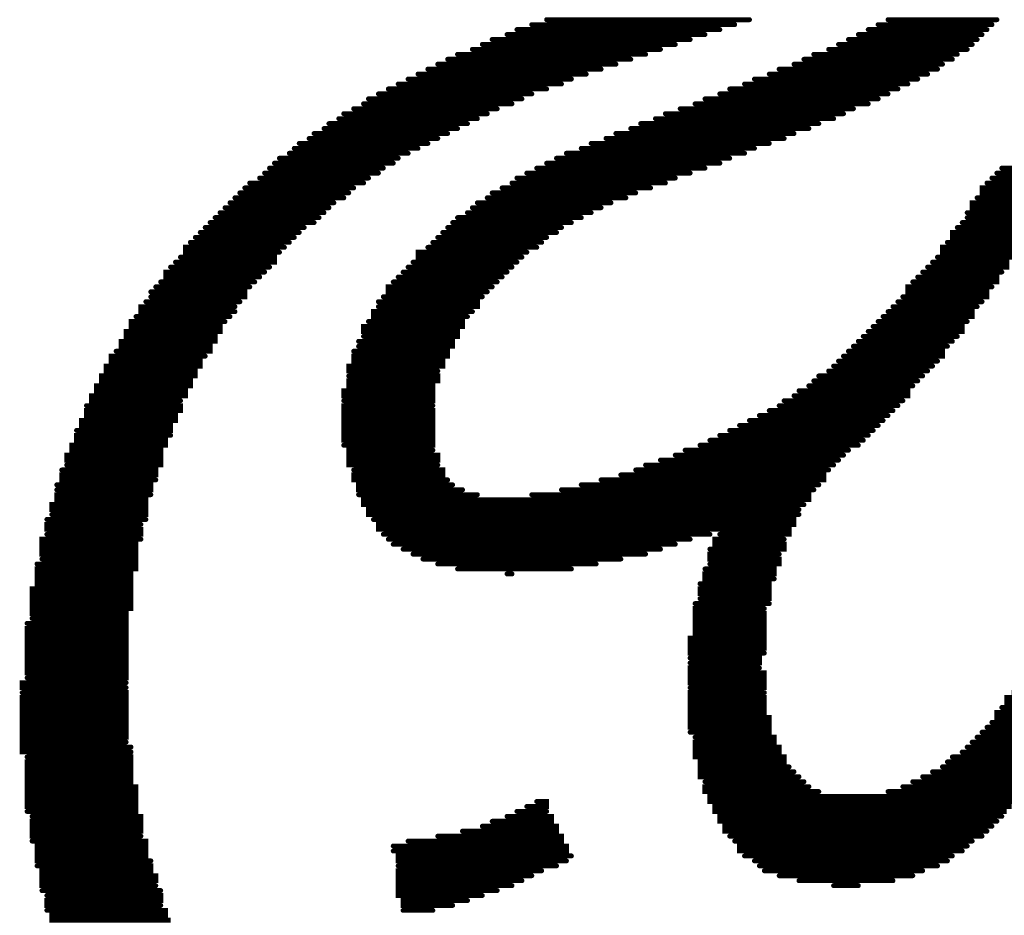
# Model space of a CAD drawing. Extents: x -1 to 179, y 0 to 119.
# Tile 13 of 23: x 144.89 to 149.95, y 42.51 to 47.11. Entities that reach past the tile are written whole.
import ezdxf

# ---------------------------------------------------------------- set-up
doc = ezdxf.new("R2010")
doc.units = 0
doc.layers.add('PART_TOP_2DLINE_126', color=254, linetype='CONTINUOUS')

# ---------------------------------------------------------------- blocks, each defined once
blk = doc.blocks.new('SMOOTH_0$0254')
at = {"const_width": 0.0127}
blk.add_lwpolyline([(-0.00635, 0, 1), (0.00635, 0, 1)], format="xyb", close=True, dxfattribs=at)
blk = doc.blocks.new('PART_BODY_TOP_67')
at = {"layer": 'PART_TOP_2DLINE_126', "const_width": 0.0254}
for points in [[(5.3701, 8.584), (6.4115, 8.584)], [(5.4463, 8.6094), (6.4877, 8.6094)], [(7.1481, 8.584), (7.7323, 8.584)], [(7.1989, 8.6094), (7.7577, 8.6094)], [(5.2431, 8.5332), (6.2591, 8.5332)], [(5.2939, 8.5586), (6.3353, 8.5586)], [(7.0465, 8.5332), (7.6815, 8.5332)], [(7.0973, 8.5586), (7.7069, 8.5586)], [(5.1161, 8.4824), (6.1067, 8.4824)], [(5.1669, 8.5078), (6.1829, 8.5078)], [(6.9449, 8.4824), (7.6307, 8.4824)], [(6.9957, 8.5078), (7.6561, 8.5078)], [(4.9891, 8.4316), (5.9543, 8.4316)], [(5.0653, 8.457), (6.0305, 8.457)], [(6.8179, 8.4316), (7.5545, 8.4316)], [(6.8941, 8.457), (7.6053, 8.457)], [(4.8875, 8.3808), (5.8019, 8.3808)], [(4.9383, 8.4062), (5.8781, 8.4062)], [(6.7163, 8.3808), (7.4783, 8.3808)], [(6.7671, 8.4062), (7.5291, 8.4062)], [(4.7859, 8.33), (5.6495, 8.33)], [(4.8367, 8.3554), (5.7257, 8.3554)], [(6.5893, 8.33), (7.4021, 8.33)], [(6.6401, 8.3554), (7.4529, 8.3554)], [(4.6843, 8.2792), (5.5225, 8.2792)], [(4.7351, 8.3046), (5.5733, 8.3046)], [(6.4623, 8.2792), (7.3005, 8.2792)], [(6.5131, 8.3046), (7.3513, 8.3046)], [(4.5827, 8.2284), (5.3701, 8.2284)], [(4.6335, 8.2538), (5.4463, 8.2538)], [(6.3353, 8.2284), (7.1989, 8.2284)], [(6.3861, 8.2538), (7.2497, 8.2538)], [(4.5065, 8.1776), (5.2685, 8.1776)], [(4.5319, 8.203), (5.3193, 8.203)], [(6.2083, 8.1776), (7.0973, 8.1776)], [(6.2591, 8.203), (7.1481, 8.203)], [(4.4049, 8.1268), (5.1415, 8.1268)], [(4.4557, 8.1522), (5.1923, 8.1522)], [(6.0559, 8.1268), (6.9703, 8.1268)], [(6.1321, 8.1522), (7.0211, 8.1522)], [(4.3287, 8.076), (5.0399, 8.076)], [(4.3795, 8.1014), (5.0907, 8.1014)], [(5.9289, 8.076), (6.8433, 8.076)], [(6.0051, 8.1014), (6.9195, 8.1014)], [(4.2525, 8.0252), (4.9383, 8.0252)], [(4.3033, 8.0506), (4.9891, 8.0506)], [(5.8019, 8.0252), (6.7163, 8.0252)], [(5.8781, 8.0506), (6.7925, 8.0506)], [(4.1763, 7.9744), (4.8367, 7.9744)], [(4.2271, 7.9998), (4.8875, 7.9998)], [(5.6749, 7.9744), (6.5893, 7.9744)], [(5.7511, 7.9998), (6.6655, 7.9998)], [(4.1255, 7.9236), (4.7351, 7.9236)], [(4.1509, 7.949), (4.7859, 7.949)], [(5.5479, 7.9236), (6.4623, 7.9236)], [(5.6241, 7.949), (6.5131, 7.949)], [(4.0493, 7.8728), (4.6589, 7.8728)], [(4.0747, 7.8982), (4.6843, 7.8982)], [(5.4463, 7.8728), (6.3353, 7.8728)], [(5.4971, 7.8982), (6.3861, 7.8982)], [(3.9985, 7.822), (4.5827, 7.822)], [(4.0239, 7.8474), (4.6081, 7.8474)], [(5.3447, 7.822), (6.1829, 7.822)], [(5.3955, 7.8474), (6.2591, 7.8474)], [(7.7577, 7.822), (7.9355, 7.822), (7.9355, 7.7966), (7.7323, 7.7966)], [(7.7831, 7.8474), (7.9101, 7.8474)], [(3.9731, 7.7966), (4.5319, 7.7966)], [(5.2939, 7.7966), (6.1067, 7.7966)], [(3.8969, 7.7458), (4.4557, 7.7458)], [(3.9223, 7.7712), (4.5065, 7.7712)], [(5.2177, 7.7458), (5.9797, 7.7458)], [(5.2685, 7.7712), (6.0559, 7.7712)], [(7.7069, 7.7712), (7.9609, 7.7712), (7.9609, 7.7458), (7.6815, 7.7458), (7.6815, 7.7204), (7.9609, 7.7204), (7.9609, 7.695), (7.6561, 7.695)], [(3.8461, 7.695), (4.4049, 7.695)], [(3.8715, 7.7204), (4.4303, 7.7204)], [(5.1415, 7.695), (5.8527, 7.695)], [(5.1669, 7.7204), (5.9035, 7.7204)], [(3.7953, 7.6442), (4.3287, 7.6442)], [(3.8207, 7.6696), (4.3541, 7.6696)], [(5.0653, 7.6442), (5.7257, 7.6442)], [(5.0907, 7.6696), (5.7765, 7.6696)], [(7.9609, 7.6696), (7.6307, 7.6696), (7.6307, 7.6442), (7.9609, 7.6442)], [(3.7445, 7.5934), (4.2779, 7.5934)], [(3.7699, 7.6188), (4.3033, 7.6188)], [(4.9891, 7.5934), (5.6241, 7.5934)], [(5.0399, 7.6188), (5.6749, 7.6188)], [(7.6053, 7.6188), (7.9355, 7.6188), (7.9355, 7.5934), (7.6053, 7.5934)], [(3.6937, 7.5426), (4.2017, 7.5426)], [(3.7191, 7.568), (4.2525, 7.568)], [(4.9383, 7.5426), (5.5225, 7.5426)], [(4.9637, 7.568), (5.5733, 7.568)], [(7.5545, 7.5426), (7.9101, 7.5426), (7.9101, 7.5172), (7.5291, 7.5172), (7.5291, 7.4918), (7.8847, 7.4918), (7.8847, 7.4664), (7.5037, 7.4664)], [(7.5799, 7.568), (7.9355, 7.568)], [(3.6429, 7.4918), (4.1509, 7.4918)], [(3.6683, 7.5172), (4.1763, 7.5172)], [(4.8875, 7.4918), (5.4463, 7.4918)], [(4.9129, 7.5172), (5.4971, 7.5172)], [(4.1001, 7.441), (3.5921, 7.441), (3.5921, 7.4156), (4.0747, 7.4156)], [(3.6175, 7.4664), (4.1255, 7.4664)], [(4.8367, 7.441), (5.3955, 7.441)], [(4.8621, 7.4664), (5.4209, 7.4664)], [(7.8593, 7.441), (7.4783, 7.441), (7.4783, 7.4156), (7.8339, 7.4156), (7.8339, 7.3902), (7.4529, 7.3902)], [(3.5667, 7.3902), (4.0493, 7.3902), (4.0493, 7.3648), (3.5413, 7.3648)], [(5.3447, 7.4156), (4.7859, 7.4156), (4.7859, 7.3902), (5.3193, 7.3902)], [(3.5159, 7.3394), (4.0239, 7.3394)], [(4.7351, 7.3394), (5.2685, 7.3394)], [(4.7605, 7.3648), (5.2939, 7.3648)], [(7.4275, 7.3648), (7.8085, 7.3648), (7.8085, 7.3394), (7.4021, 7.3394)], [(3.9985, 7.314), (3.4905, 7.314), (3.4905, 7.2886), (3.9731, 7.2886)], [(4.6843, 7.2886), (5.2177, 7.2886)], [(4.7097, 7.314), (5.2431, 7.314)], [(7.3513, 7.2886), (7.7577, 7.2886), (7.7577, 7.2632), (7.3259, 7.2632)], [(7.3767, 7.314), (7.7831, 7.314)], [(3.4397, 7.2378), (3.9223, 7.2378)], [(3.4651, 7.2632), (3.9477, 7.2632)], [(5.1669, 7.2378), (4.6335, 7.2378), (4.6335, 7.2124), (5.1415, 7.2124)], [(4.6589, 7.2632), (5.1923, 7.2632)], [(7.7323, 7.2378), (7.3005, 7.2378), (7.3005, 7.2124), (7.7069, 7.2124), (7.7069, 7.187), (7.2751, 7.187)], [(3.4143, 7.2124), (3.8969, 7.2124), (3.8969, 7.187), (3.4143, 7.187)], [(4.6081, 7.187), (5.1161, 7.187)], [(3.8461, 7.1362), (3.3635, 7.1362), (3.3635, 7.1108), (3.8461, 7.1108)], [(3.3889, 7.1616), (3.8715, 7.1616)], [(4.5827, 7.1616), (5.0907, 7.1616), (5.0907, 7.1362), (4.5827, 7.1362)], [(7.2243, 7.1362), (7.6561, 7.1362)], [(7.2497, 7.1616), (7.6815, 7.1616)], [(3.3381, 7.0854), (3.8207, 7.0854)], [(5.0653, 7.1108), (4.5573, 7.1108), (4.5573, 7.0854), (5.0399, 7.0854)], [(7.1989, 7.1108), (7.6307, 7.1108), (7.6307, 7.0854), (7.1735, 7.0854)], [(3.7953, 7.06), (3.3127, 7.06), (3.3127, 7.0346), (3.7699, 7.0346), (3.7699, 7.0092), (3.2873, 7.0092), (3.2873, 6.9838), (3.7445, 6.9838), (3.7445, 6.9584), (3.2619, 6.9584), (3.2619, 6.933), (3.7191, 6.933), (3.7191, 6.9076), (3.2365, 6.9076)], [(4.5319, 7.06), (5.0145, 7.06), (5.0145, 7.0346), (4.5065, 7.0346), (4.5065, 7.0092), (4.9891, 7.0092), (4.9891, 6.9838), (4.5065, 6.9838)], [(7.1227, 7.0346), (7.5799, 7.0346), (7.5799, 7.0092), (7.0973, 7.0092)], [(7.1481, 7.06), (7.6053, 7.06)], [(7.0719, 6.9838), (7.5545, 6.9838)], [(4.4811, 6.9584), (4.9637, 6.9584), (4.9637, 6.933), (4.4811, 6.933)], [(7.0211, 6.933), (7.5037, 6.933)], [(7.0465, 6.9584), (7.5291, 6.9584)], [(3.6937, 6.8822), (3.2111, 6.8822), (3.2111, 6.8568), (3.6683, 6.8568), (3.6683, 6.8314), (3.1857, 6.8314), (3.1857, 6.806), (3.6429, 6.806), (3.6429, 6.7806), (3.1603, 6.7806), (3.1603, 6.7552), (3.6175, 6.7552), (3.6175, 6.7298), (3.1349, 6.7298), (3.1349, 6.7044), (3.5921, 6.7044), (3.5921, 6.679), (3.1095, 6.679), (3.1095, 6.6536), (3.5667, 6.6536)], [(4.4557, 6.9076), (4.9383, 6.9076), (4.9383, 6.8822), (4.4557, 6.8822), (4.4557, 6.8568), (4.9129, 6.8568), (4.9129, 6.8314), (4.4303, 6.8314), (4.4303, 6.806), (4.8875, 6.806)], [(6.9957, 6.9076), (7.4783, 6.9076), (7.4783, 6.8822), (6.9703, 6.8822)], [(6.9195, 6.8314), (7.4275, 6.8314)], [(6.9449, 6.8568), (7.4529, 6.8568)], [(4.4303, 6.7806), (4.8875, 6.7806), (4.8875, 6.7552), (4.4303, 6.7552), (4.4303, 6.7298), (4.8621, 6.7298), (4.8621, 6.7044), (4.4049, 6.7044), (4.4049, 6.679), (4.8621, 6.679), (4.8621, 6.6536), (4.4049, 6.6536)], [(6.8433, 6.7806), (7.3767, 6.7806)], [(6.8941, 6.806), (7.4021, 6.806)], [(6.7925, 6.7298), (7.3259, 6.7298)], [(6.8179, 6.7552), (7.3513, 6.7552)], [(6.7417, 6.7044), (7.3005, 6.7044), (7.3005, 6.679), (6.7163, 6.679)], [(3.0841, 6.6282), (3.5667, 6.6282), (3.5667, 6.6028), (3.0841, 6.6028), (3.0841, 6.5774), (3.5413, 6.5774), (3.5413, 6.552), (3.0587, 6.552), (3.0587, 6.5266), (3.5159, 6.5266), (3.5159, 6.5012), (3.0333, 6.5012)], [(4.8621, 6.6282), (4.4049, 6.6282), (4.4049, 6.6028), (4.8621, 6.6028), (4.8621, 6.5774), (4.4049, 6.5774), (4.4049, 6.552), (4.8621, 6.552), (4.8621, 6.5266), (4.4049, 6.5266), (4.4049, 6.5012), (4.8621, 6.5012), (4.8621, 6.4758), (4.4049, 6.4758), (4.4049, 6.4504), (4.8621, 6.4504), (4.8621, 6.425), (4.4049, 6.425)], [(6.6401, 6.6282), (7.2497, 6.6282)], [(6.6655, 6.6536), (7.2751, 6.6536)], [(6.5385, 6.5774), (7.1989, 6.5774)], [(6.5893, 6.6028), (7.2243, 6.6028)], [(6.4369, 6.5266), (7.1481, 6.5266)], [(6.4877, 6.552), (7.1735, 6.552)], [(3.5159, 6.4758), (3.0333, 6.4758), (3.0333, 6.4504), (3.4905, 6.4504), (3.4905, 6.425), (3.0079, 6.425), (3.0079, 6.3996), (3.4651, 6.3996), (3.4651, 6.3742), (2.9825, 6.3742), (2.9825, 6.3488), (3.4651, 6.3488), (3.4651, 6.3234), (2.9825, 6.3234)], [(6.3353, 6.4758), (7.0973, 6.4758)], [(6.3861, 6.5012), (7.1227, 6.5012)], [(6.2337, 6.425), (7.0465, 6.425)], [(6.2845, 6.4504), (7.0719, 6.4504)], [(4.8621, 6.3996), (4.4303, 6.3996), (4.4303, 6.3742), (4.8875, 6.3742), (4.8875, 6.3488), (4.4303, 6.3488), (4.4303, 6.3234), (4.8875, 6.3234)], [(6.1067, 6.3742), (6.9703, 6.3742)], [(6.1575, 6.3996), (6.9957, 6.3996)], [(5.9543, 6.3234), (6.9195, 6.3234)], [(6.0305, 6.3488), (6.9449, 6.3488)], [(2.9571, 6.298), (3.4397, 6.298), (3.4397, 6.2726), (2.9571, 6.2726), (2.9571, 6.2472), (3.4397, 6.2472)], [(4.4557, 6.298), (4.9129, 6.298), (4.9129, 6.2726), (4.4557, 6.2726), (4.4557, 6.2472), (4.9383, 6.2472)], [(5.8273, 6.2726), (6.8687, 6.2726), (6.8687, 6.2472), (5.7257, 6.2472)], [(5.9035, 6.298), (6.8941, 6.298)], [(2.9317, 6.2218), (3.4143, 6.2218), (3.4143, 6.1964), (2.9317, 6.1964)], [(4.9637, 6.2218), (4.4811, 6.2218), (4.4811, 6.1964), (5.0145, 6.1964)], [(5.6241, 6.2218), (6.8433, 6.2218)], [(3.4143, 6.171), (2.9317, 6.171), (2.9317, 6.1456), (3.3889, 6.1456), (3.3889, 6.1202), (2.9063, 6.1202), (2.9063, 6.0948), (3.3889, 6.0948), (3.3889, 6.0694), (2.9063, 6.0694)], [(4.4811, 6.171), (5.0907, 6.171)], [(5.3701, 6.171), (6.7925, 6.171), (6.7925, 6.1456), (4.5065, 6.1456), (4.5065, 6.1202), (6.7671, 6.1202)], [(5.5225, 6.1964), (6.8179, 6.1964)], [(6.7417, 6.0948), (4.5319, 6.0948), (4.5319, 6.0694), (6.7417, 6.0694)], [(2.8809, 6.044), (3.3889, 6.044)], [(3.3635, 6.0186), (2.8809, 6.0186), (2.8809, 5.9932), (3.3635, 5.9932), (3.3635, 5.9678), (2.8809, 5.9678)], [(4.5573, 6.044), (6.7163, 6.044), (6.7163, 6.0186), (4.5827, 6.0186), (4.5827, 5.9932), (6.6909, 5.9932), (6.6909, 5.9678), (6.3353, 5.9678)], [(4.6081, 5.9678), (6.2845, 5.9678)], [(3.3635, 5.9424), (2.8555, 5.9424), (2.8555, 5.917), (3.3381, 5.917), (3.3381, 5.8916), (2.8555, 5.8916), (2.8555, 5.8662), (3.3381, 5.8662), (3.3381, 5.8408), (2.8555, 5.8408)], [(4.6335, 5.9424), (6.1829, 5.9424)], [(4.6589, 5.917), (6.1067, 5.917)], [(6.6655, 5.9424), (6.3099, 5.9424), (6.3099, 5.917), (6.6655, 5.917), (6.6655, 5.8916), (6.2845, 5.8916)], [(4.7097, 5.8916), (6.0305, 5.8916)], [(4.7605, 5.8662), (5.9543, 5.8662)], [(6.6401, 5.8662), (6.2845, 5.8662), (6.2845, 5.8408), (6.6401, 5.8408), (6.6401, 5.8154), (6.2845, 5.8154)], [(2.8301, 5.8154), (3.3381, 5.8154), (3.3381, 5.79), (2.8301, 5.79), (2.8301, 5.7646), (3.3127, 5.7646), (3.3127, 5.7392), (2.8301, 5.7392), (2.8301, 5.7138), (3.3127, 5.7138), (3.3127, 5.6884), (2.8047, 5.6884), (2.8047, 5.663), (3.3127, 5.663), (3.3127, 5.6376), (2.8047, 5.6376), (2.8047, 5.6122), (3.3127, 5.6122), (3.3127, 5.5868), (2.8047, 5.5868), (2.8047, 5.5614), (3.2873, 5.5614), (3.2873, 5.536), (2.8047, 5.536)], [(4.8113, 5.8408), (5.8273, 5.8408)], [(4.8875, 5.8154), (5.7003, 5.8154)], [(4.9891, 5.79), (5.5733, 5.79)], [(5.2431, 5.7646), (5.2685, 5.7646)], [(6.2591, 5.79), (6.6147, 5.79), (6.6147, 5.7646), (6.2591, 5.7646), (6.2591, 5.7392), (6.6147, 5.7392)], [(6.2337, 5.7138), (6.5893, 5.7138), (6.5893, 5.6884), (6.2337, 5.6884), (6.2337, 5.663), (6.5893, 5.663), (6.5893, 5.6376), (6.2337, 5.6376)], [(6.2083, 5.6122), (6.5893, 5.6122)], [(6.5639, 5.5868), (6.2083, 5.5868), (6.2083, 5.5614), (6.5639, 5.5614), (6.5639, 5.536), (6.2083, 5.536), (6.2083, 5.5106), (6.5639, 5.5106), (6.5639, 5.4852), (6.2083, 5.4852), (6.2083, 5.4598), (6.5639, 5.4598), (6.5639, 5.4344), (6.1829, 5.4344), (6.1829, 5.409), (6.5639, 5.409), (6.5639, 5.3836), (6.1829, 5.3836), (6.1829, 5.3582), (6.5639, 5.3582)], [(2.7793, 5.5106), (3.2873, 5.5106), (3.2873, 5.4852), (2.7793, 5.4852), (2.7793, 5.4598), (3.2873, 5.4598), (3.2873, 5.4344), (2.7793, 5.4344), (2.7793, 5.409), (3.2873, 5.409), (3.2873, 5.3836), (2.7793, 5.3836), (2.7793, 5.3582), (3.2873, 5.3582), (3.2873, 5.3328), (2.7793, 5.3328), (2.7793, 5.3074), (3.2873, 5.3074), (3.2873, 5.282), (2.7793, 5.282), (2.7793, 5.2566), (3.2873, 5.2566), (3.2873, 5.2312), (2.7793, 5.2312)], [(6.1829, 5.3328), (6.5385, 5.3328), (6.5385, 5.3074), (6.1829, 5.3074)], [(6.5385, 5.282), (6.1829, 5.282), (6.1829, 5.2566), (6.5639, 5.2566), (6.5639, 5.2312), (6.1829, 5.2312), (6.1829, 5.2058), (6.5639, 5.2058), (6.5639, 5.1804), (6.1829, 5.1804)], [(3.2873, 5.2058), (2.7539, 5.2058), (2.7539, 5.1804), (3.2873, 5.1804)], [(2.7539, 5.155), (3.2873, 5.155), (3.2873, 5.1296), (2.7539, 5.1296), (2.7539, 5.1042), (3.2873, 5.1042), (3.2873, 5.0788), (2.7539, 5.0788), (2.7539, 5.0534), (3.2873, 5.0534), (3.2873, 5.028), (2.7539, 5.028), (2.7539, 5.0026), (3.2873, 5.0026), (3.2873, 4.9772), (2.7539, 4.9772), (2.7539, 4.9518), (3.2873, 4.9518), (3.2873, 4.9264), (2.7539, 4.9264), (2.7539, 4.901), (3.2873, 4.901)], [(6.5639, 5.155), (6.1829, 5.155), (6.1829, 5.1296), (6.5639, 5.1296), (6.5639, 5.1042), (6.1829, 5.1042), (6.1829, 5.0788), (6.5639, 5.0788), (6.5639, 5.0534), (6.1829, 5.0534), (6.1829, 5.028), (6.5893, 5.028), (6.5893, 5.0026), (6.1829, 5.0026), (6.1829, 4.9772), (6.5893, 4.9772), (6.5893, 4.9518), (6.1829, 4.9518)], [(7.8339, 5.155), (8.1895, 5.155), (8.1895, 5.1296), (7.8085, 5.1296), (7.8085, 5.1042), (8.1641, 5.1042), (8.1641, 5.0788), (7.7831, 5.0788)], [(8.1387, 5.0534), (7.7577, 5.0534), (7.7577, 5.028), (8.1387, 5.028)], [(7.7323, 5.0026), (8.1133, 5.0026), (8.1133, 4.9772), (7.7069, 4.9772)], [(7.6815, 4.9518), (8.0879, 4.9518), (8.0879, 4.9264), (7.6561, 4.9264)], [(6.2083, 4.9264), (6.6147, 4.9264), (6.6147, 4.901), (6.2083, 4.901), (6.2083, 4.8756), (6.6401, 4.8756), (6.6401, 4.8502), (6.2083, 4.8502), (6.2083, 4.8248), (6.6655, 4.8248), (6.6655, 4.7994), (6.2337, 4.7994), (6.2337, 4.774), (6.6909, 4.774)], [(7.6307, 4.901), (8.0625, 4.901)], [(3.3127, 4.8756), (2.7539, 4.8756), (2.7539, 4.8502), (3.3127, 4.8502)], [(7.6053, 4.8756), (8.0371, 4.8756), (8.0371, 4.8502), (7.5799, 4.8502)], [(2.7793, 4.8248), (3.3127, 4.8248), (3.3127, 4.7994), (2.7793, 4.7994), (2.7793, 4.774), (3.3127, 4.774), (3.3127, 4.7486), (2.7793, 4.7486), (2.7793, 4.7232), (3.3127, 4.7232), (3.3127, 4.6978), (2.7793, 4.6978), (2.7793, 4.6724), (3.3381, 4.6724), (3.3381, 4.647), (2.7793, 4.647), (2.7793, 4.6216), (3.3381, 4.6216), (3.3381, 4.5962), (2.7793, 4.5962), (2.7793, 4.5708), (3.3381, 4.5708), (3.3381, 4.5454), (2.7793, 4.5454)], [(7.5291, 4.8248), (8.0117, 4.8248), (8.0117, 4.7994), (7.5037, 4.7994)], [(6.7163, 4.7486), (6.2337, 4.7486), (6.2337, 4.7232), (6.7417, 4.7232)], [(7.4275, 4.7486), (7.9609, 4.7486), (7.9609, 4.7232), (7.3767, 4.7232)], [(7.4783, 4.774), (7.9863, 4.774)], [(6.2591, 4.6978), (6.7671, 4.6978)], [(7.3259, 4.6978), (7.9355, 4.6978)], [(6.7925, 4.6724), (6.2591, 4.6724), (6.2591, 4.647), (6.8433, 4.647)], [(7.1989, 4.647), (7.8847, 4.647), (7.8847, 4.6216), (6.2845, 4.6216), (6.2845, 4.5962), (7.8593, 4.5962)], [(7.2751, 4.6724), (7.9101, 4.6724)], [(5.3955, 4.5962), (5.4463, 4.5962), (5.4463, 4.5708), (5.3447, 4.5708)], [(5.2939, 4.5454), (5.4463, 4.5454)], [(7.8339, 4.5708), (6.3099, 4.5708), (6.3099, 4.5454), (7.8085, 4.5454)], [(2.8047, 4.52), (3.3635, 4.52), (3.3635, 4.4946), (2.8047, 4.4946), (2.8047, 4.4692), (3.3635, 4.4692), (3.3635, 4.4438), (2.8047, 4.4438), (2.8047, 4.4184), (3.3635, 4.4184)], [(5.2431, 4.52), (5.4717, 4.52), (5.4717, 4.4946), (5.1669, 4.4946)], [(7.7831, 4.52), (6.3353, 4.52), (6.3353, 4.4946), (7.7577, 4.4946)], [(5.1161, 4.4692), (5.4971, 4.4692), (5.4971, 4.4438), (5.0145, 4.4438)], [(7.7323, 4.4692), (6.3607, 4.4692), (6.3607, 4.4438), (7.7069, 4.4438)], [(2.8047, 4.393), (3.3889, 4.393), (3.3889, 4.3676), (2.8301, 4.3676), (2.8301, 4.3422), (3.3889, 4.3422), (3.3889, 4.3168), (2.8301, 4.3168), (2.8301, 4.2914), (3.4143, 4.2914)], [(4.8875, 4.4184), (5.5225, 4.4184), (5.5225, 4.393), (4.7351, 4.393)], [(6.3861, 4.4184), (7.6815, 4.4184)], [(6.4115, 4.393), (7.6307, 4.393)], [(4.6589, 4.3676), (5.5479, 4.3676), (5.5479, 4.3422), (4.6589, 4.3422)], [(7.6053, 4.3676), (6.4369, 4.3676), (6.4369, 4.3422), (7.5799, 4.3422)], [(5.5733, 4.3168), (4.6843, 4.3168), (4.6843, 4.2914), (5.5479, 4.2914)], [(6.4623, 4.3168), (7.5291, 4.3168)], [(6.5131, 4.2914), (7.5037, 4.2914)], [(2.8301, 4.266), (3.4143, 4.266), (3.4143, 4.2406), (2.8555, 4.2406), (2.8555, 4.2152), (3.4397, 4.2152), (3.4397, 4.1898), (2.8555, 4.1898), (2.8555, 4.1644), (3.4397, 4.1644)], [(4.6843, 4.266), (5.4971, 4.266)], [(5.4209, 4.2406), (4.6843, 4.2406), (4.6843, 4.2152), (5.3701, 4.2152)], [(6.5385, 4.266), (7.4529, 4.266)], [(6.5639, 4.2406), (7.3767, 4.2406)], [(5.3193, 4.1898), (4.6843, 4.1898), (4.6843, 4.1644), (5.2685, 4.1644)], [(6.6401, 4.2152), (7.3259, 4.2152)], [(6.7417, 4.1898), (7.2243, 4.1898)], [(2.8555, 4.139), (3.4651, 4.139)], [(5.1923, 4.139), (4.6843, 4.139), (4.6843, 4.1136), (5.1161, 4.1136)], [(6.9195, 4.1644), (7.0465, 4.1644)], [(2.8809, 4.1136), (3.4651, 4.1136), (3.4651, 4.0882), (2.8809, 4.0882), (2.8809, 4.0628), (3.4651, 4.0628)], [(5.0399, 4.0882), (4.7097, 4.0882), (4.7097, 4.0628), (4.9637, 4.0628)], [(2.8809, 4.0374), (3.4905, 4.0374), (3.4905, 4.012), (2.9063, 4.012), (2.9063, 3.9866), (3.5159, 3.9866)], [(4.7097, 4.0374), (4.8621, 4.0374)]]:
    blk.add_lwpolyline(points, dxfattribs=at)
at = {"layer": 'PART_TOP_2DLINE_126'}
for p in [(5.3701, 8.584), (5.4463, 8.6094), (6.4115, 8.584), (6.4877, 8.6094), (7.1481, 8.584), (7.1989, 8.6094), (7.7323, 8.584), (7.7577, 8.6094), (5.2431, 8.5332), (5.2939, 8.5586), (6.2591, 8.5332), (6.3353, 8.5586), (7.0465, 8.5332), (7.0973, 8.5586), (7.6815, 8.5332), (7.7069, 8.5586), (5.1161, 8.4824), (5.1669, 8.5078), (6.1067, 8.4824), (6.1829, 8.5078), (6.9449, 8.4824), (6.9957, 8.5078), (7.6307, 8.4824), (7.6561, 8.5078), (4.9891, 8.4316), (5.0653, 8.457), (5.9543, 8.4316), (6.0305, 8.457), (6.8179, 8.4316), (6.8941, 8.457), (7.5545, 8.4316), (7.6053, 8.457), (4.8875, 8.3808), (4.9383, 8.4062), (5.8019, 8.3808), (5.8781, 8.4062), (6.7163, 8.3808), (6.7671, 8.4062), (7.4783, 8.3808), (7.5291, 8.4062), (4.7859, 8.33), (4.8367, 8.3554), (5.6495, 8.33), (5.7257, 8.3554), (6.5893, 8.33), (6.6401, 8.3554), (7.4021, 8.33), (7.4529, 8.3554), (4.6843, 8.2792), (4.7351, 8.3046), (5.5225, 8.2792), (5.5733, 8.3046), (6.4623, 8.2792), (6.5131, 8.3046), (7.3005, 8.2792), (7.3513, 8.3046), (4.5827, 8.2284), (4.6335, 8.2538), (5.3701, 8.2284), (5.4463, 8.2538), (6.3353, 8.2284), (6.3861, 8.2538), (7.1989, 8.2284), (7.2497, 8.2538), (4.5065, 8.1776), (4.5319, 8.203), (5.2685, 8.1776), (5.3193, 8.203), (6.2083, 8.1776), (6.2591, 8.203), (7.0973, 8.1776), (7.1481, 8.203), (4.4049, 8.1268), (4.4557, 8.1522), (5.1415, 8.1268), (5.1923, 8.1522), (6.0559, 8.1268), (6.1321, 8.1522), (6.9703, 8.1268), (7.0211, 8.1522), (4.3287, 8.076), (4.3795, 8.1014), (5.0399, 8.076), (5.0907, 8.1014), (5.9289, 8.076), (6.0051, 8.1014), (6.8433, 8.076), (6.9195, 8.1014), (4.2525, 8.0252), (4.3033, 8.0506), (4.9383, 8.0252), (4.9891, 8.0506), (5.8019, 8.0252), (5.8781, 8.0506), (6.7163, 8.0252), (6.7925, 8.0506), (4.1763, 7.9744), (4.2271, 7.9998), (4.8367, 7.9744), (4.8875, 7.9998), (5.6749, 7.9744), (5.7511, 7.9998), (6.5893, 7.9744), (6.6655, 7.9998), (4.1255, 7.9236), (4.1509, 7.949), (4.7351, 7.9236), (4.7859, 7.949), (5.5479, 7.9236), (5.6241, 7.949), (6.4623, 7.9236), (6.5131, 7.949), (4.0493, 7.8728), (4.0747, 7.8982), (4.6589, 7.8728), (4.6843, 7.8982), (5.4463, 7.8728), (5.4971, 7.8982), (6.3353, 7.8728), (6.3861, 7.8982), (3.9985, 7.822), (4.0239, 7.8474), (4.5827, 7.822), (4.6081, 7.8474), (5.3447, 7.822), (5.3955, 7.8474), (6.1829, 7.822), (6.2591, 7.8474), (7.7577, 7.822), (7.7831, 7.8474), (3.9731, 7.7966), (4.5319, 7.7966), (5.2939, 7.7966), (6.1067, 7.7966), (7.7323, 7.7966), (3.8969, 7.7458), (3.9223, 7.7712), (4.4557, 7.7458), (4.5065, 7.7712), (5.2177, 7.7458), (5.2685, 7.7712), (5.9797, 7.7458), (6.0559, 7.7712), (7.6815, 7.7458), (7.7069, 7.7712), (3.8461, 7.695), (3.8715, 7.7204), (4.4049, 7.695), (4.4303, 7.7204), (5.1415, 7.695), (5.1669, 7.7204), (5.8527, 7.695), (5.9035, 7.7204), (7.6561, 7.695), (7.6815, 7.7204), (3.7953, 7.6442), (3.8207, 7.6696), (4.3287, 7.6442), (4.3541, 7.6696), (5.0653, 7.6442), (5.0907, 7.6696), (5.7257, 7.6442), (5.7765, 7.6696), (7.6307, 7.6696), (7.6307, 7.6442), (3.7445, 7.5934), (3.7699, 7.6188), (4.2779, 7.5934), (4.3033, 7.6188), (4.9891, 7.5934), (5.0399, 7.6188), (5.6241, 7.5934), (5.6749, 7.6188), (7.6053, 7.6188), (7.6053, 7.5934), (3.6937, 7.5426), (3.7191, 7.568), (4.2017, 7.5426), (4.2525, 7.568), (4.9383, 7.5426), (4.9637, 7.568), (5.5225, 7.5426), (5.5733, 7.568), (7.5545, 7.5426), (7.5799, 7.568), (3.6429, 7.4918), (3.6683, 7.5172), (4.1509, 7.4918), (4.1763, 7.5172), (4.8875, 7.4918), (4.9129, 7.5172), (5.4463, 7.4918), (5.4971, 7.5172), (7.5291, 7.5172), (7.5291, 7.4918), (3.5921, 7.441), (3.6175, 7.4664), (4.1001, 7.441), (4.1255, 7.4664), (4.8367, 7.441), (4.8621, 7.4664), (5.3955, 7.441), (5.4209, 7.4664), (7.4783, 7.441), (7.5037, 7.4664), (3.5667, 7.3902), (3.5921, 7.4156), (4.0493, 7.3902), (4.0747, 7.4156), (4.7859, 7.4156), (4.7859, 7.3902), (5.3193, 7.3902), (5.3447, 7.4156), (7.4529, 7.3902), (7.4783, 7.4156), (3.5159, 7.3394), (3.5413, 7.3648), (4.0239, 7.3394), (4.0493, 7.3648), (4.7351, 7.3394), (4.7605, 7.3648), (5.2685, 7.3394), (5.2939, 7.3648), (7.4021, 7.3394), (7.4275, 7.3648), (3.4905, 7.314), (3.4905, 7.2886), (3.9731, 7.2886), (3.9985, 7.314), (4.6843, 7.2886), (4.7097, 7.314), (5.2177, 7.2886), (5.2431, 7.314), (7.3513, 7.2886), (7.3767, 7.314), (7.7577, 7.2886), (7.7831, 7.314), (3.4397, 7.2378), (3.4651, 7.2632), (3.9223, 7.2378), (3.9477, 7.2632), (4.6335, 7.2378), (4.6589, 7.2632), (5.1669, 7.2378), (5.1923, 7.2632), (7.3005, 7.2378), (7.3259, 7.2632), (7.7323, 7.2378), (7.7577, 7.2632), (3.4143, 7.2124), (3.4143, 7.187), (3.8969, 7.2124), (3.8969, 7.187), (4.6081, 7.187), (4.6335, 7.2124), (5.1161, 7.187), (5.1415, 7.2124), (7.2751, 7.187), (7.3005, 7.2124), (7.7069, 7.2124), (7.7069, 7.187), (3.3635, 7.1362), (3.3889, 7.1616), (3.8461, 7.1362), (3.8715, 7.1616), (4.5827, 7.1616), (4.5827, 7.1362), (5.0907, 7.1616), (5.0907, 7.1362), (7.2243, 7.1362), (7.2497, 7.1616), (7.6561, 7.1362), (7.6815, 7.1616), (3.3381, 7.0854), (3.3635, 7.1108), (3.8207, 7.0854), (3.8461, 7.1108), (4.5573, 7.1108), (4.5573, 7.0854), (5.0399, 7.0854), (5.0653, 7.1108), (7.1735, 7.0854), (7.1989, 7.1108), (7.6307, 7.1108), (7.6307, 7.0854), (3.3127, 7.06), (3.3127, 7.0346), (3.7699, 7.0346), (3.7953, 7.06), (4.5065, 7.0346), (4.5319, 7.06), (5.0145, 7.06), (5.0145, 7.0346), (7.1227, 7.0346), (7.1481, 7.06), (7.5799, 7.0346), (7.6053, 7.06), (3.2873, 7.0092), (3.2873, 6.9838), (3.7445, 6.9838), (3.7699, 7.0092), (4.5065, 7.0092), (4.5065, 6.9838), (4.9891, 7.0092), (4.9891, 6.9838), (7.0719, 6.9838), (7.0973, 7.0092), (7.5545, 6.9838), (7.5799, 7.0092), (3.2619, 6.9584), (3.2619, 6.933), (3.7191, 6.933), (3.7445, 6.9584), (4.4811, 6.9584), (4.4811, 6.933), (4.9637, 6.9584), (4.9637, 6.933), (7.0211, 6.933), (7.0465, 6.9584), (7.5037, 6.933), (7.5291, 6.9584), (3.2111, 6.8822), (3.2365, 6.9076), (3.6937, 6.8822), (3.7191, 6.9076), (4.4557, 6.9076), (4.4557, 6.8822), (4.9383, 6.9076), (4.9383, 6.8822), (6.9703, 6.8822), (6.9957, 6.9076), (7.4783, 6.9076), (7.4783, 6.8822), (3.1857, 6.8314), (3.2111, 6.8568), (3.6683, 6.8568), (3.6683, 6.8314), (4.4303, 6.8314), (4.4557, 6.8568), (4.9129, 6.8568), (4.9129, 6.8314), (6.9195, 6.8314), (6.9449, 6.8568), (7.4275, 6.8314), (7.4529, 6.8568), (3.1603, 6.7806), (3.1857, 6.806), (3.6429, 6.806), (3.6429, 6.7806), (4.4303, 6.806), (4.4303, 6.7806), (4.8875, 6.806), (4.8875, 6.7806), (6.8433, 6.7806), (6.8941, 6.806), (7.3767, 6.7806), (7.4021, 6.806), (3.1349, 6.7298), (3.1603, 6.7552), (3.6175, 6.7552), (3.6175, 6.7298), (4.4303, 6.7552), (4.4303, 6.7298), (4.8621, 6.7298), (4.8875, 6.7552), (6.7925, 6.7298), (6.8179, 6.7552), (7.3259, 6.7298), (7.3513, 6.7552), (3.1095, 6.679), (3.1349, 6.7044), (3.5921, 6.7044), (3.5921, 6.679), (4.4049, 6.7044), (4.4049, 6.679), (4.8621, 6.7044), (4.8621, 6.679), (6.7163, 6.679), (6.7417, 6.7044), (7.3005, 6.7044), (7.3005, 6.679), (3.0841, 6.6282), (3.1095, 6.6536), (3.5667, 6.6536), (3.5667, 6.6282), (4.4049, 6.6536), (4.4049, 6.6282), (4.8621, 6.6536), (4.8621, 6.6282), (6.6401, 6.6282), (6.6655, 6.6536), (7.2497, 6.6282), (7.2751, 6.6536), (3.0841, 6.6028), (3.0841, 6.5774), (3.5413, 6.5774), (3.5667, 6.6028), (4.4049, 6.6028), (4.4049, 6.5774), (4.8621, 6.6028), (4.8621, 6.5774), (6.5385, 6.5774), (6.5893, 6.6028), (7.1989, 6.5774), (7.2243, 6.6028), (3.0587, 6.552), (3.0587, 6.5266), (3.5159, 6.5266), (3.5413, 6.552), (4.4049, 6.552), (4.4049, 6.5266), (4.8621, 6.552), (4.8621, 6.5266), (6.4369, 6.5266), (6.4877, 6.552), (7.1481, 6.5266), (7.1735, 6.552), (3.0333, 6.5012), (3.0333, 6.4758), (3.5159, 6.5012), (3.5159, 6.4758), (4.4049, 6.5012), (4.4049, 6.4758), (4.8621, 6.5012), (4.8621, 6.4758), (6.3353, 6.4758), (6.3861, 6.5012), (7.0973, 6.4758), (7.1227, 6.5012), (3.0079, 6.425), (3.0333, 6.4504), (3.4905, 6.4504), (3.4905, 6.425), (4.4049, 6.4504), (4.4049, 6.425), (4.8621, 6.4504), (4.8621, 6.425), (6.2337, 6.425), (6.2845, 6.4504), (7.0465, 6.425), (7.0719, 6.4504), (2.9825, 6.3742), (3.0079, 6.3996), (3.4651, 6.3996), (3.4651, 6.3742), (4.4303, 6.3996), (4.4303, 6.3742), (4.8621, 6.3996), (4.8875, 6.3742), (6.1067, 6.3742), (6.1575, 6.3996), (6.9703, 6.3742), (6.9957, 6.3996), (2.9825, 6.3488), (2.9825, 6.3234), (3.4651, 6.3488), (3.4651, 6.3234), (4.4303, 6.3488), (4.4303, 6.3234), (4.8875, 6.3488), (4.8875, 6.3234), (5.9543, 6.3234), (6.0305, 6.3488), (6.9195, 6.3234), (6.9449, 6.3488), (2.9571, 6.298), (2.9571, 6.2726), (3.4397, 6.298), (3.4397, 6.2726), (4.4557, 6.298), (4.4557, 6.2726), (4.9129, 6.298), (4.9129, 6.2726), (5.8273, 6.2726), (5.9035, 6.298), (6.8687, 6.2726), (6.8941, 6.298), (2.9317, 6.2218), (2.9571, 6.2472), (3.4143, 6.2218), (3.4397, 6.2472), (4.4557, 6.2472), (4.4811, 6.2218), (4.9383, 6.2472), (4.9637, 6.2218), (5.6241, 6.2218), (5.7257, 6.2472), (6.8433, 6.2218), (6.8687, 6.2472), (2.9317, 6.1964), (2.9317, 6.171), (3.4143, 6.1964), (3.4143, 6.171), (4.4811, 6.1964), (4.4811, 6.171), (5.0145, 6.1964), (5.0907, 6.171), (5.3701, 6.171), (5.5225, 6.1964), (6.7925, 6.171), (6.8179, 6.1964), (2.9063, 6.1202), (2.9317, 6.1456), (3.3889, 6.1456), (3.3889, 6.1202), (4.5065, 6.1456), (4.5065, 6.1202), (6.7671, 6.1202), (6.7925, 6.1456), (2.9063, 6.0948), (2.9063, 6.0694), (3.3889, 6.0948), (3.3889, 6.0694), (4.5319, 6.0948), (4.5319, 6.0694), (6.7417, 6.0948), (6.7417, 6.0694), (2.8809, 6.044), (2.8809, 6.0186), (3.3635, 6.0186), (3.3889, 6.044), (4.5573, 6.044), (4.5827, 6.0186), (6.7163, 6.044), (6.7163, 6.0186), (2.8809, 5.9932), (2.8809, 5.9678), (3.3635, 5.9932), (3.3635, 5.9678), (4.5827, 5.9932), (4.6081, 5.9678), (6.2845, 5.9678), (6.3353, 5.9678), (6.6909, 5.9932), (6.6909, 5.9678), (2.8555, 5.9424), (2.8555, 5.917), (3.3381, 5.917), (3.3635, 5.9424), (4.6335, 5.9424), (4.6589, 5.917), (6.1067, 5.917), (6.1829, 5.9424), (6.3099, 5.9424), (6.3099, 5.917), (6.6655, 5.9424), (6.6655, 5.917), (2.8555, 5.8916), (2.8555, 5.8662), (3.3381, 5.8916), (3.3381, 5.8662), (4.7097, 5.8916), (4.7605, 5.8662), (5.9543, 5.8662), (6.0305, 5.8916), (6.2845, 5.8916), (6.2845, 5.8662), (6.6401, 5.8662), (6.6655, 5.8916), (2.8301, 5.8154), (2.8555, 5.8408), (3.3381, 5.8408), (3.3381, 5.8154), (4.8113, 5.8408), (4.8875, 5.8154), (5.7003, 5.8154), (5.8273, 5.8408), (6.2845, 5.8408), (6.2845, 5.8154), (6.6401, 5.8408), (6.6401, 5.8154), (2.8301, 5.79), (2.8301, 5.7646), (3.3127, 5.7646), (3.3381, 5.79), (4.9891, 5.79), (5.2431, 5.7646), (5.2685, 5.7646), (5.5733, 5.79), (6.2591, 5.79), (6.2591, 5.7646), (6.6147, 5.79), (6.6147, 5.7646), (2.8301, 5.7392), (2.8301, 5.7138), (3.3127, 5.7392), (3.3127, 5.7138), (6.2337, 5.7138), (6.2591, 5.7392), (6.5893, 5.7138), (6.6147, 5.7392), (2.8047, 5.6884), (2.8047, 5.663), (3.3127, 5.6884), (3.3127, 5.663), (6.2337, 5.6884), (6.2337, 5.663), (6.5893, 5.6884), (6.5893, 5.663), (2.8047, 5.6376), (2.8047, 5.6122), (3.3127, 5.6376), (3.3127, 5.6122), (6.2083, 5.6122), (6.2337, 5.6376), (6.5893, 5.6376), (6.5893, 5.6122), (2.8047, 5.5868), (2.8047, 5.5614), (3.2873, 5.5614), (3.3127, 5.5868), (6.2083, 5.5868), (6.2083, 5.5614), (6.5639, 5.5868), (6.5639, 5.5614), (2.7793, 5.5106), (2.8047, 5.536), (3.2873, 5.536), (3.2873, 5.5106), (6.2083, 5.536), (6.2083, 5.5106), (6.5639, 5.536), (6.5639, 5.5106), (2.7793, 5.4852), (2.7793, 5.4598), (3.2873, 5.4852), (3.2873, 5.4598), (6.2083, 5.4852), (6.2083, 5.4598), (6.5639, 5.4852), (6.5639, 5.4598), (2.7793, 5.4344), (2.7793, 5.409), (3.2873, 5.4344), (3.2873, 5.409), (6.1829, 5.4344), (6.1829, 5.409), (6.5639, 5.4344), (6.5639, 5.409), (2.7793, 5.3836), (2.7793, 5.3582), (3.2873, 5.3836), (3.2873, 5.3582), (6.1829, 5.3836), (6.1829, 5.3582), (6.5639, 5.3836), (6.5639, 5.3582), (2.7793, 5.3328), (2.7793, 5.3074), (3.2873, 5.3328), (3.2873, 5.3074), (6.1829, 5.3328), (6.1829, 5.3074), (6.5385, 5.3328), (6.5385, 5.3074), (2.7793, 5.282), (2.7793, 5.2566), (3.2873, 5.282), (3.2873, 5.2566), (6.1829, 5.282), (6.1829, 5.2566), (6.5385, 5.282), (6.5639, 5.2566), (2.7539, 5.2058), (2.7793, 5.2312), (3.2873, 5.2312), (3.2873, 5.2058), (6.1829, 5.2312), (6.1829, 5.2058), (6.5639, 5.2312), (6.5639, 5.2058), (2.7539, 5.1804), (2.7539, 5.155), (3.2873, 5.1804), (3.2873, 5.155), (6.1829, 5.1804), (6.1829, 5.155), (6.5639, 5.1804), (6.5639, 5.155), (2.7539, 5.1296), (2.7539, 5.1042), (3.2873, 5.1296), (3.2873, 5.1042), (6.1829, 5.1296), (6.1829, 5.1042), (6.5639, 5.1296), (6.5639, 5.1042), (2.7539, 5.0788), (2.7539, 5.0534), (3.2873, 5.0788), (3.2873, 5.0534), (6.1829, 5.0788), (6.1829, 5.0534), (6.5639, 5.0788), (6.5639, 5.0534), (7.7577, 5.0534), (7.7831, 5.0788), (2.7539, 5.028), (2.7539, 5.0026), (3.2873, 5.028), (3.2873, 5.0026), (6.1829, 5.028), (6.1829, 5.0026), (6.5893, 5.028), (6.5893, 5.0026), (7.7323, 5.0026), (7.7577, 5.028), (2.7539, 4.9772), (2.7539, 4.9518), (3.2873, 4.9772), (3.2873, 4.9518), (6.1829, 4.9772), (6.1829, 4.9518), (6.5893, 4.9772), (6.5893, 4.9518), (7.6815, 4.9518), (7.7069, 4.9772), (2.7539, 4.9264), (2.7539, 4.901), (3.2873, 4.9264), (3.2873, 4.901), (6.2083, 4.9264), (6.2083, 4.901), (6.6147, 4.9264), (6.6147, 4.901), (7.6307, 4.901), (7.6561, 4.9264), (2.7539, 4.8756), (2.7539, 4.8502), (3.3127, 4.8756), (3.3127, 4.8502), (6.2083, 4.8756), (6.2083, 4.8502), (6.6401, 4.8756), (6.6401, 4.8502), (7.5799, 4.8502), (7.6053, 4.8756), (2.7793, 4.8248), (2.7793, 4.7994), (3.3127, 4.8248), (3.3127, 4.7994), (6.2083, 4.8248), (6.2337, 4.7994), (6.6655, 4.8248), (6.6655, 4.7994), (7.5037, 4.7994), (7.5291, 4.8248), (2.7793, 4.774), (2.7793, 4.7486), (3.3127, 4.774), (3.3127, 4.7486), (6.2337, 4.774), (6.2337, 4.7486), (6.6909, 4.774), (6.7163, 4.7486), (7.4275, 4.7486), (7.4783, 4.774), (2.7793, 4.7232), (2.7793, 4.6978), (3.3127, 4.7232), (3.3127, 4.6978), (6.2337, 4.7232), (6.2591, 4.6978), (6.7417, 4.7232), (6.7671, 4.6978), (7.3259, 4.6978), (7.3767, 4.7232), (2.7793, 4.6724), (2.7793, 4.647), (3.3381, 4.6724), (3.3381, 4.647), (6.2591, 4.6724), (6.2591, 4.647), (6.7925, 4.6724), (6.8433, 4.647), (7.1989, 4.647), (7.2751, 4.6724), (2.7793, 4.6216), (2.7793, 4.5962), (3.3381, 4.6216), (3.3381, 4.5962), (5.3955, 4.5962), (5.4463, 4.5962), (6.2845, 4.6216), (6.2845, 4.5962), (2.7793, 4.5708), (2.7793, 4.5454), (3.3381, 4.5708), (3.3381, 4.5454), (5.2939, 4.5454), (5.3447, 4.5708), (5.4463, 4.5708), (5.4463, 4.5454), (6.3099, 4.5708), (6.3099, 4.5454), (2.8047, 4.52), (2.8047, 4.4946), (3.3635, 4.52), (3.3635, 4.4946), (5.1669, 4.4946), (5.2431, 4.52), (5.4717, 4.52), (5.4717, 4.4946), (6.3353, 4.52), (6.3353, 4.4946), (7.7577, 4.4946), (7.7831, 4.52), (2.8047, 4.4692), (2.8047, 4.4438), (3.3635, 4.4692), (3.3635, 4.4438), (5.0145, 4.4438), (5.1161, 4.4692), (5.4971, 4.4692), (5.4971, 4.4438), (6.3607, 4.4692), (6.3607, 4.4438), (7.7069, 4.4438), (7.7323, 4.4692), (2.8047, 4.4184), (2.8047, 4.393), (3.3635, 4.4184), (3.3889, 4.393), (4.7351, 4.393), (4.8875, 4.4184), (5.5225, 4.4184), (5.5225, 4.393), (6.3861, 4.4184), (6.4115, 4.393), (7.6307, 4.393), (7.6815, 4.4184), (2.8301, 4.3676), (2.8301, 4.3422), (3.3889, 4.3676), (3.3889, 4.3422), (4.6589, 4.3676), (4.6589, 4.3422), (5.5479, 4.3676), (5.5479, 4.3422), (6.4369, 4.3676), (6.4369, 4.3422), (7.5799, 4.3422), (7.6053, 4.3676), (2.8301, 4.3168), (2.8301, 4.2914), (3.3889, 4.3168), (3.4143, 4.2914), (4.6843, 4.3168), (4.6843, 4.2914), (5.5479, 4.2914), (5.5733, 4.3168), (6.4623, 4.3168), (6.5131, 4.2914), (7.5037, 4.2914), (7.5291, 4.3168), (2.8301, 4.266), (2.8555, 4.2406), (3.4143, 4.266), (3.4143, 4.2406), (4.6843, 4.266), (4.6843, 4.2406), (5.4209, 4.2406), (5.4971, 4.266), (6.5385, 4.266), (6.5639, 4.2406), (7.3767, 4.2406), (7.4529, 4.266), (2.8555, 4.2152), (2.8555, 4.1898), (3.4397, 4.2152), (3.4397, 4.1898), (4.6843, 4.2152), (4.6843, 4.1898), (5.3193, 4.1898), (5.3701, 4.2152), (6.6401, 4.2152), (6.7417, 4.1898), (7.2243, 4.1898), (7.3259, 4.2152), (2.8555, 4.1644), (2.8555, 4.139), (3.4397, 4.1644), (3.4651, 4.139), (4.6843, 4.1644), (4.6843, 4.139), (5.1923, 4.139), (5.2685, 4.1644), (6.9195, 4.1644), (7.0465, 4.1644), (2.8809, 4.1136), (2.8809, 4.0882), (3.4651, 4.1136), (3.4651, 4.0882), (4.6843, 4.1136), (4.7097, 4.0882), (5.0399, 4.0882), (5.1161, 4.1136), (2.8809, 4.0628), (2.8809, 4.0374), (3.4651, 4.0628), (3.4905, 4.0374), (4.7097, 4.0628), (4.7097, 4.0374), (4.8621, 4.0374), (4.9637, 4.0628), (2.9063, 4.012), (3.4905, 4.012)]:
    blk.add_blockref('SMOOTH_0$0254', p, dxfattribs=at)
blk = doc.blocks.new('SYM_TOP_57')
blk.add_blockref('PART_BODY_TOP_67', (0, 0))
blk = doc.blocks.new('PART_TOP_650')
blk.add_blockref('SYM_TOP_57', (0, 0))

msp = doc.modelspace()

# ---------------------------------------------------------------- block references
msp.add_blockref('PART_TOP_650', (142.1535, 38.4981))

doc.saveas('drawing.dxf')
